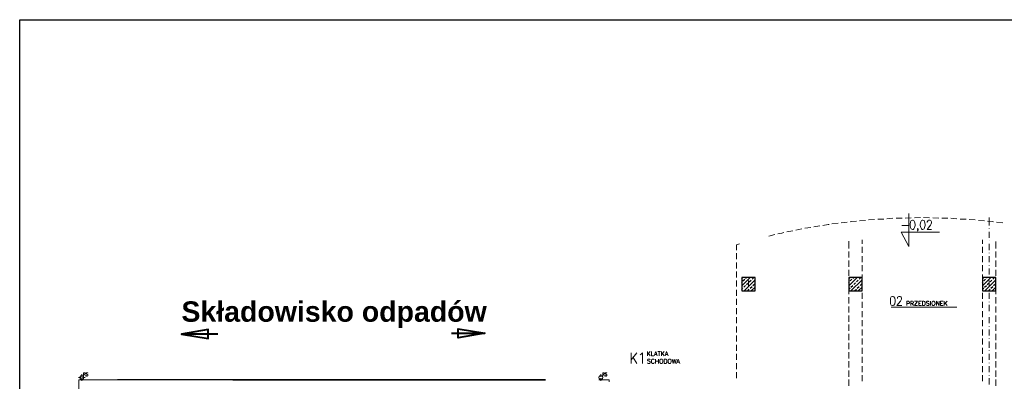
# Model space of a CAD drawing. Header units: millimetres. Extents: x 1 to 17496, y 1 to 30809.
# Tile 11 of 256: x 1774 to 5435, y 5857 to 7203. Entities that reach past the tile are written whole.
import ezdxf

# ---------------------------------------------------------------- set-up
doc = ezdxf.new("R2010")
doc.units = ezdxf.units.MM
for name, color, linetype in [('0_Przyz_Opisy oddziałów', 5, 'Continuous'), ('Opisy', 255, 'Continuous'), ('PDF _Geometria', 7, 'Continuous')]:
    doc.layers.add(name, color=color, linetype=linetype)
doc.layers.add('SSO_opis pomieszczeń', color=5, linetype='Continuous', lineweight=25)
doc.styles.add('arial', font='arialbd.ttf')

msp = doc.modelspace()

# ---------------------------------------------------------------- linework, layer by layer
at = {"layer": '0_Przyz_Opisy oddziałów', "lineweight": 40}
for points in [[(2511.1, 6032.3), (2375.5, 6032.3), (2474.9, 6015.5), (2474.9, 6049.2), (2375.5, 6032.3)], [(3379.3, 6035.8), (3503.4, 6035.8), (3404.1, 6018.9), (3404.1, 6052.6), (3503.4, 6035.8)]]:
    msp.add_lwpolyline(points, dxfattribs=at)
at = {"layer": 'Opisy', "lineweight": 18}
for points in [[(5019.4, 6172.8), (5015.2, 6171.1), (5012.7, 6166), (5011.9, 6158.5), (5011.9, 6153.4), (5012.7, 6145), (5015.2, 6139.9), (5019.4, 6138.3), (5022, 6138.3), (5025.3, 6139.9), (5027.9, 6145), (5029.5, 6153.4), (5029.5, 6158.5), (5027.9, 6166), (5025.3, 6171.1), (5022, 6172.8)], [(5131.5, 6138.3), (5131.5, 6155.1), (5136.5, 6155.1), (5138.2, 6154.3), (5139.9, 6152.6), (5140.7, 6150.9), (5141.6, 6148.4), (5141.6, 6145), (5140.7, 6142.5), (5139.9, 6140.8), (5138.2, 6139.1), (5136.5, 6138.3)], [(5170.2, 6155.1), (5169.4, 6154.3), (5167.7, 6152.6), (5166.8, 6150.9), (5166, 6148.4), (5166, 6145), (5166.8, 6142.5), (5167.7, 6140.8), (5169.4, 6139.1), (5170.2, 6138.3), (5173.6, 6138.3), (5174.4, 6139.1), (5176.1, 6140.8), (5176.9, 6142.5), (5177.8, 6145), (5177.8, 6148.4), (5176.9, 6150.9), (5176.1, 6152.6), (5174.4, 6154.3), (5173.6, 6155.1)], [(4158.7, 5939.5), (4157, 5938.6), (4155.3, 5937), (4154.5, 5936.1), (4154.5, 5926.9), (4155.3, 5925.2), (4157, 5923.5), (4158.7, 5922.6), (4161.2, 5922.6), (4162.9, 5923.5), (4164.6, 5925.2), (4164.6, 5926.9), (4165.4, 5929.4), (4165.4, 5933.6), (4164.6, 5936.1), (4164.6, 5937), (4162.9, 5938.6), (4161.2, 5939.5)], [(4170.5, 5922.6), (4170.5, 5939.5), (4175.5, 5939.5), (4178.1, 5938.6), (4179.7, 5937), (4180.6, 5936.1), (4180.6, 5926.9), (4179.7, 5925.2), (4178.1, 5923.5), (4175.5, 5922.6)], [(4189.9, 5939.5), (4188.2, 5938.6), (4186.5, 5937), (4185.6, 5936.1), (4185.6, 5926.9), (4186.5, 5925.2), (4188.2, 5923.5), (4189.9, 5922.6), (4192.4, 5922.6), (4194.1, 5923.5), (4195.7, 5925.2), (4195.7, 5926.9), (4196.6, 5929.4), (4196.6, 5933.6), (4195.7, 5936.1), (4195.7, 5937), (4194.1, 5938.6), (4192.4, 5939.5)]]:
    msp.add_lwpolyline(points, close=True, dxfattribs=at)
for points in [[(5038, 6164.4), (5038, 6166), (5038.8, 6169.4), (5040.5, 6171.1), (5043, 6172.8), (5048.1, 6172.8), (5050.6, 6171.1), (5051.4, 6169.4), (5053.1, 6166), (5053.1, 6162.7), (5051.4, 6160.2), (5048.9, 6155.1), (5036.3, 6138.3), (5054, 6138.3)], [(5072.5, 6138.3), (5072.5, 6155.1), (5079.2, 6155.1), (5080.9, 6154.3), (5081.8, 6153.4), (5082.6, 6151.7), (5082.6, 6149.2), (5081.8, 6147.5), (5080.9, 6146.7), (5072.5, 6146.7)], [(5087.7, 6138.3), (5087.7, 6155.1), (5094.4, 6155.1), (5096.9, 6154.3), (5096.9, 6153.4), (5097.8, 6151.7), (5097.8, 6150), (5096.9, 6148.4), (5096.9, 6147.5), (5094.4, 6146.7), (5087.7, 6146.7)], [(5112.1, 6138.3), (5102, 6138.3), (5112.1, 6155.1), (5102, 6155.1)], [(5127.2, 6138.3), (5117.1, 6138.3), (5117.1, 6155.1), (5127.2, 6155.1)], [(5155.9, 6152.6), (5154.2, 6154.3), (5152.5, 6155.1), (5149.1, 6155.1), (5147.5, 6154.3), (5145.8, 6152.6), (5145.8, 6150.9), (5146.6, 6149.2), (5147.5, 6148.4), (5148.3, 6147.5), (5153.4, 6146.7), (5154.2, 6145.8), (5155, 6145), (5155.9, 6143.3), (5155.9, 6140.8), (5154.2, 6139.1), (5152.5, 6138.3), (5149.1, 6138.3), (5147.5, 6139.1), (5145.8, 6140.8)], [(5160.9, 6155.1), (5160.9, 6138.3)], [(5182.8, 6138.3), (5182.8, 6155.1), (5192.9, 6138.3), (5192.9, 6155.1)], [(5208.1, 6138.3), (5198.8, 6138.3), (5198.8, 6155.1), (5208.1, 6155.1)], [(5212.3, 6155.1), (5212.3, 6138.3)], [(5222.4, 6155.1), (5212.3, 6144.1)], [(5258.6, 6133.2), (5015.2, 6133.2)], [(5092.7, 6146.7), (5097.8, 6138.3)], [(5117.1, 6146.7), (5123, 6146.7)], [(5198.8, 6146.7), (5204.7, 6146.7)], [(5215.7, 6147.5), (5222.4, 6138.3)], [(4108.2, 5968.1), (4108.2, 5951.3)], [(4118.3, 5968.1), (4108.2, 5956.3)], [(4123.3, 5968.1), (4123.3, 5951.3), (4132.6, 5951.3)], [(4133.4, 5951.3), (4139.3, 5968.1), (4145.2, 5951.3)], [(4146.9, 5968.1), (4157, 5968.1)], [(4152, 5968.1), (4152, 5951.3)], [(4160.4, 5968.1), (4160.4, 5951.3)], [(4170.5, 5968.1), (4160.4, 5956.3)], [(4173.8, 5951.3), (4179.7, 5968.1), (4185.6, 5951.3)], [(4047.5, 5962.2), (4047.5, 5922.6)], [(4068.6, 5962.2), (4047.5, 5936.1)], [(4055.1, 5945.4), (4068.6, 5922.6)], [(4082, 5954.6), (4085.4, 5957.2), (4089.6, 5962.2), (4089.6, 5922.6)], [(4118.3, 5937), (4117.4, 5938.6), (4114.9, 5939.5), (4112.4, 5939.5), (4109.8, 5938.6), (4108.2, 5937), (4108.2, 5936.1), (4109, 5934.4), (4109.8, 5933.6), (4111.5, 5932.8), (4115.7, 5931.1), (4117.4, 5930.2), (4118.3, 5929.4), (4118.3, 5925.2), (4117.4, 5923.5), (4114.9, 5922.6), (4112.4, 5922.6), (4109.8, 5923.5), (4108.2, 5925.2)], [(4112.4, 5960.5), (4118.3, 5951.3)], [(4133.4, 5936.1), (4133.4, 5937), (4131.7, 5938.6), (4130.1, 5939.5), (4127.5, 5939.5), (4125.8, 5938.6), (4124.2, 5937), (4123.3, 5936.1), (4123.3, 5926.9), (4124.2, 5925.2), (4125.8, 5923.5), (4127.5, 5922.6), (4130.1, 5922.6), (4131.7, 5923.5), (4133.4, 5925.2), (4133.4, 5926.9)], [(4135.9, 5956.3), (4143.5, 5956.3)], [(4138.5, 5939.5), (4138.5, 5922.6)], [(4138.5, 5931.9), (4149.4, 5931.9)], [(4149.4, 5939.5), (4149.4, 5922.6)], [(4164.6, 5960.5), (4170.5, 5951.3)], [(4175.5, 5956.3), (4183.1, 5956.3)], [(4200.8, 5939.5), (4204.2, 5922.6), (4207.5, 5939.5), (4211.7, 5922.6), (4215.1, 5939.5)], [(4216.8, 5922.6), (4222.7, 5939.5), (4228.6, 5922.6)], [(4219.3, 5928.5), (4226.9, 5928.5)]]:
    msp.add_lwpolyline(points, dxfattribs=at)
at = {"layer": 'PDF _Geometria'}
msp.add_lwpolyline([(1774.1, 7203), (13925.2, 7203), (13925.2, 3200.2), (1774.1, 3200.2)], close=True, dxfattribs=at)
at = {"layer": 'PDF _Geometria', "lineweight": 18}
for points in [[(5194.6, 6412), (5052.3, 6412), (5080.9, 6358.1), (5080.9, 6481)], [(4817.3, 6444.8), (4794.6, 6442.3)], [(4851, 6449), (4829.1, 6446.5)], [(4885.5, 6453.2), (4867, 6451.6), (4862.8, 6450.7)], [(4919.2, 6455.8), (4896.5, 6454.1)], [(4952.9, 6459.1), (4930.2, 6457.5)], [(4987.4, 6460.8), (4964.7, 6460)], [(5021.1, 6463.4), (4998.4, 6461.7)], [(5055.7, 6464.2), (5041.3, 6464.2), (5032.9, 6463.4)], [(5089.3, 6465), (5066.6, 6464.2)], [(5123.9, 6465.9), (5101.1, 6465)], [(5157.6, 6465), (5134.8, 6465.9)], [(5149.1, 6448.2), (5149.1, 6449.9), (5150.8, 6453.2), (5151.7, 6454.9), (5154.2, 6456.6), (5159.3, 6456.6), (5161.8, 6454.9), (5163.5, 6453.2), (5164.3, 6449.9), (5164.3, 6446.5), (5163.5, 6443.1), (5160.9, 6438.1), (5148.3, 6422.1), (5165.1, 6422.1)], [(5192.1, 6464.2), (5169.4, 6465)], [(5225.8, 6463.4), (5216.5, 6464.2), (5203, 6464.2)], [(5259.5, 6461.7), (5236.7, 6463.4)], [(5294, 6460), (5271.3, 6460.8)], [(5327.7, 6457.5), (5305, 6459.1)], [(5362.2, 6454.1), (5339.5, 6455.8)], [(5395.9, 6450.7), (5390.9, 6451.6), (5373.2, 6453.2)], [(5379.1, 6436.4), (5379.1, 6465.9)], [(5429.6, 6446.5), (5406.9, 6449)], [(4616, 6410.3), (4608.4, 6408.6), (4593.3, 6405.2)], [(4648.9, 6417), (4627, 6412.8)], [(4682.6, 6423.8), (4660.7, 6419.6)], [(4716.2, 6429.7), (4694.3, 6426.3), (4693.5, 6426.3)], [(4749.9, 6435.6), (4727.2, 6431.3)], [(4783.6, 6440.6), (4780.2, 6440.6), (4760.9, 6437.2)], [(5054.8, 6436.4), (5077.6, 6436.4)], [(5114.6, 6423.8), (5112.9, 6422.1), (5112.1, 6423.8), (5112.9, 6425.5), (5114.6, 6423.8), (5114.6, 6420.4), (5112.9, 6417), (5112.1, 6415.3)], [(5379.1, 6424.6), (5379.1, 6425.5)], [(5379.1, 6390.9), (5379.1, 6413.7)], [(4582.3, 6402.7), (4560.4, 6396.8)], [(4856.9, 6378.3), (4856.9, 6351.3)], [(4906.6, 6383.3), (4906.6, 6368.2)], [(5353.8, 6368.2), (5353.8, 6383.3)], [(5379.1, 6379.1), (5379.1, 6380)], [(5404.3, 6351.3), (5404.3, 6377.4)], [(4450.9, 6368.2), (4439.1, 6364.8), (4439.1, 6344.6)], [(4856.9, 6340.4), (4856.9, 6317.6)], [(4906.6, 6357.2), (4906.6, 6334.5)], [(5353.8, 6334.5), (5353.8, 6357.2)], [(5379.1, 6345.4), (5379.1, 6368.2)], [(5379.1, 6333.6), (5379.1, 6334.5)], [(5404.3, 6317.6), (5404.3, 6340.4)], [(4439.1, 6333.6), (4439.1, 6310.9)], [(4439.1, 6299.1), (4439.1, 6276.4)], [(4856.9, 6305.9), (4856.9, 6283.1)], [(4906.6, 6322.7), (4906.6, 6300)], [(5353.8, 6300), (5353.8, 6322.7)], [(5379.1, 6300), (5379.1, 6322.7)], [(5404.3, 6283.1), (5404.3, 6305.9)], [(4439.1, 6265.4), (4439.1, 6242.7)], [(4856.9, 6272.2), (4856.9, 6249.4)], [(4906.6, 6289), (4906.6, 6266.3)], [(5353.8, 6266.3), (5353.8, 6289)], [(5379.1, 6288.2), (5379.1, 6289)], [(5379.1, 6254.5), (5379.1, 6277.2)], [(5404.3, 6249.4), (5404.3, 6272.2)], [(4439.1, 6231.7), (4439.1, 6209)], [(4483.8, 6242.7), (4483.8, 6243.5)], [(4483.8, 6209), (4483.8, 6231.7)], [(4856.9, 6237.6), (4856.9, 6214.9)], [(4906.6, 6254.5), (4906.6, 6231.7)], [(5353.8, 6231.7), (5353.8, 6254.5)], [(5379.1, 6242.7), (5379.1, 6243.5)], [(5379.1, 6209), (5379.1, 6231.7)], [(5404.3, 6214.9), (5404.3, 6237.6)], [(4439.1, 6197.2), (4439.1, 6174.5)], [(4483.8, 6197.2), (4483.8, 6198.1)], [(4856.9, 6203.9), (4856.9, 6181.2)], [(4906.6, 6220.8), (4906.6, 6198.1)], [(5353.8, 6198.1), (5353.8, 6220.8)], [(5379.1, 6197.2), (5379.1, 6198.1)], [(5404.3, 6181.2), (5404.3, 6203.9)], [(4439.1, 6163.5), (4439.1, 6140.8)], [(4856.9, 6169.4), (4856.9, 6146.7)], [(4906.6, 6186.3), (4906.6, 6163.5)], [(4906.6, 6152.6), (4906.6, 6129.8)], [(5353.8, 6163.5), (5353.8, 6186.3)], [(5353.8, 6129.8), (5353.8, 6152.6)], [(5379.1, 6163.5), (5379.1, 6186.3)], [(5379.1, 6151.7), (5379.1, 6152.6)], [(5404.3, 6146.7), (5404.3, 6169.4)], [(4439.1, 6129), (4439.1, 6106.2)], [(4856.9, 6135.7), (4856.9, 6113)], [(4906.6, 6118), (4906.6, 6095.3)], [(5353.8, 6095.3), (5353.8, 6118)], [(5379.1, 6118), (5379.1, 6140.8)], [(5404.3, 6113), (5404.3, 6135.7)], [(4439.1, 6095.3), (4439.1, 6072.6)], [(4856.9, 6101.2), (4856.9, 6078.5)], [(4906.6, 6084.4), (4906.6, 6061.6)], [(5353.8, 6061.6), (5353.8, 6084.4)], [(5379.1, 6106.2), (5379.1, 6107.1)], [(5379.1, 6072.6), (5379.1, 6095.3)], [(5404.3, 6078.5), (5404.3, 6101.2)], [(4439.1, 6060.8), (4439.1, 6038)], [(4856.9, 6067.5), (4856.9, 6044.8)], [(4906.6, 6049.8), (4906.6, 6027.1)], [(5353.8, 6027.1), (5353.8, 6049.8)], [(5379.1, 6060.8), (5379.1, 6061.6)], [(5379.1, 6027.1), (5379.1, 6049.8)], [(5404.3, 6044.8), (5404.3, 6067.5)], [(4439.1, 6027.1), (4439.1, 6004.3)], [(4856.9, 6033), (4856.9, 6010.2)], [(4906.6, 6016.1), (4906.6, 5993.4)], [(5353.8, 5993.4), (5353.8, 6016.1)], [(5379.1, 6015.3), (5379.1, 6016.1)], [(5404.3, 6010.2), (5404.3, 6033)], [(4439.1, 5992.5), (4439.1, 5969.8)], [(4856.9, 5999.3), (4856.9, 5976.5)], [(4906.6, 5981.6), (4906.6, 5958.9)], [(5353.8, 5958.9), (5353.8, 5981.6)], [(5379.1, 5981.6), (5379.1, 6004.3)], [(5379.1, 5969.8), (5379.1, 5970.7)], [(5404.3, 5976.5), (5404.3, 5999.3)], [(4439.1, 5958.9), (4439.1, 5936.1)], [(4856.9, 5964.8), (4856.9, 5942)], [(4906.6, 5947.9), (4906.6, 5925.2)], [(5353.8, 5925.2), (5353.8, 5947.9)], [(5379.1, 5936.1), (5379.1, 5958.9)], [(5404.3, 5942), (5404.3, 5964.8)], [(4439.1, 5924.3), (4439.1, 5901.6)], [(4856.9, 5931.1), (4856.9, 5908.3)], [(4856.9, 5896.5), (4856.9, 5873.8)], [(4906.6, 5913.4), (4906.6, 5890.6)], [(5353.8, 5890.6), (5353.8, 5913.4)], [(5379.1, 5924.3), (5379.1, 5925.2)], [(5379.1, 5890.6), (5379.1, 5913.4)], [(5404.3, 5908.3), (5404.3, 5931.1)], [(5404.3, 5873.8), (5404.3, 5896.5)], [(1992.5, 5870.4), (2002.6, 5870.4)], [(2137.4, 5862), (1994.2, 5862), (1994.2, 5624.5)], [(2005.1, 5873.8), (2005.1, 5883.1)], [(2005.1, 5857.8), (2005.1, 5867.9)], [(2007.6, 5870.4), (2017.8, 5870.4)], [(2011.9, 5876.3), (2011.9, 5888.1), (2017.8, 5888.1), (2017.8, 5887.3), (2018.6, 5886.4), (2018.6, 5884.7), (2017.8, 5883.9), (2017.8, 5883.1), (2011.9, 5883.1)], [(2015.2, 5883.1), (2018.6, 5876.3)], [(2027.9, 5886.4), (2027, 5888.1), (2022, 5888.1), (2021.1, 5886.4), (2021.1, 5885.6), (2022, 5884.7), (2022, 5883.9), (2022.8, 5883.1), (2026.2, 5882.2), (2027, 5881.4), (2027.9, 5879.7), (2027.9, 5878), (2027, 5877.2), (2025.3, 5876.3), (2023.7, 5876.3), (2022, 5877.2), (2021.1, 5878)], [(3927.9, 5862), (3966.7, 5862), (3966.7, 5854.4)], [(3935.5, 5873.8), (3935.5, 5883.1)], [(3935.5, 5857.8), (3935.5, 5867.9)], [(3942.2, 5876.3), (3942.2, 5888.1), (3948.1, 5888.1), (3948.1, 5887.3), (3949, 5886.4), (3949, 5884.7), (3948.1, 5883.9), (3948.1, 5883.1), (3942.2, 5883.1)], [(3945.6, 5883.1), (3949, 5876.3)], [(3957.4, 5886.4), (3956.6, 5888.1), (3952.3, 5888.1), (3951.5, 5886.4), (3951.5, 5884.7), (3952.3, 5883.9), (3953.2, 5883.1), (3955.7, 5882.2), (3956.6, 5881.4), (3957.4, 5881.4), (3957.4, 5878), (3956.6, 5877.2), (3955.7, 5876.3), (3954, 5876.3), (3952.3, 5877.2), (3951.5, 5878)], [(4439.1, 5890.6), (4439.1, 5867.9)], [(4856.9, 5862.8), (4856.9, 5840.1)], [(4906.6, 5879.7), (4906.6, 5857)], [(5353.8, 5857), (5353.8, 5879.7)], [(5379.1, 5878.8), (5379.1, 5879.7)], [(5379.1, 5845.2), (5379.1, 5867.9)], [(5404.3, 5840.1), (5404.3, 5862.8)]]:
    msp.add_lwpolyline(points, dxfattribs=at)
for points in [[(5093.6, 6456.6), (5089.3, 6454.9), (5086.8, 6449.9), (5086, 6441.5), (5086, 6436.4), (5086.8, 6428.8), (5089.3, 6423.8), (5093.6, 6422.1), (5096.1, 6422.1), (5099.5, 6423.8), (5102, 6428.8), (5103.7, 6436.4), (5103.7, 6441.5), (5102, 6449.9), (5099.5, 6454.9), (5096.1, 6456.6)], [(5130.6, 6456.6), (5127.2, 6454.9), (5124.7, 6449.9), (5123, 6441.5), (5123, 6436.4), (5124.7, 6428.8), (5127.2, 6423.8), (5130.6, 6422.1), (5133.1, 6422.1), (5137.4, 6423.8), (5139, 6428.8), (5140.7, 6436.4), (5140.7, 6441.5), (5139, 6449.9), (5137.4, 6454.9), (5133.1, 6456.6)], [(2012.7, 5870.4), (2011.9, 5874.6), (2008.5, 5877.2), (2005.1, 5878), (2001.8, 5877.2), (1998.4, 5874.6), (1997.5, 5870.4), (1998.4, 5867.1), (2001.8, 5864.5), (2005.1, 5862.8), (2008.5, 5864.5), (2011.9, 5867.1)], [(3943.1, 5870.4), (3941.4, 5874.6), (3938.9, 5877.2), (3935.5, 5878), (3931.3, 5877.2), (3928.8, 5874.6), (3927.9, 5870.4), (3928.8, 5867.1), (3931.3, 5864.5), (3935.5, 5862.8), (3938.9, 5864.5), (3941.4, 5867.1)]]:
    msp.add_lwpolyline(points, close=True, dxfattribs=at)
at = {"layer": 'PDF _Geometria', "lineweight": 25}
for points in [[(4459.4, 6238.5), (4463.6, 6242.7)], [(4459.4, 6211.5), (4490.5, 6242.7)], [(4459.4, 6225), (4461, 6226.7)], [(4463.6, 6230.1), (4470.3, 6236.8)], [(4467.8, 6193), (4509.1, 6234.3)], [(4473.7, 6240.2), (4477, 6242.7)], [(4487.2, 6226.7), (4493.9, 6233.4)], [(4497.3, 6236.8), (4504, 6242.7)], [(4856.9, 6238.5), (4861.9, 6242.7)], [(4856.9, 6211.5), (4888.1, 6242.7)], [(4856.9, 6225), (4858.6, 6226.7)], [(4861.9, 6230.1), (4868.7, 6236.8)], [(4865.3, 6193), (4906.6, 6234.3)], [(4872.1, 6240.2), (4875.4, 6242.7)], [(4885.5, 6226.7), (4892.3, 6233.4)], [(4895.6, 6236.8), (4901.5, 6242.7)], [(5353.8, 6238.5), (5358.9, 6242.7)], [(5353.8, 6211.5), (5385.8, 6242.7)], [(5353.8, 6225), (5355.5, 6226.7)], [(5358.9, 6230.1), (5365.6, 6236.8)], [(5363.1, 6193), (5404.3, 6234.3)], [(5369, 6240.2), (5372.3, 6242.7)], [(5382.4, 6226.7), (5389.2, 6233.4)], [(5392.5, 6236.8), (5399.3, 6242.7)], [(4459.4, 6198.1), (4463.6, 6203.1)], [(4466.9, 6206.5), (4473.7, 6213.2)], [(4477, 6216.6), (4483.8, 6223.3)], [(4481.3, 6193), (4487.2, 6199.7)], [(4490.5, 6203.1), (4497.3, 6209.8)], [(4494.7, 6193), (4509.1, 6207.3)], [(4500.6, 6213.2), (4507.4, 6219.9)], [(4507.4, 6193), (4509.1, 6193.8)], [(4856.9, 6198.1), (4861.9, 6203.1)], [(4865.3, 6206.5), (4872.1, 6213.2)], [(4875.4, 6216.6), (4882.2, 6223.3)], [(4878.8, 6193), (4885.5, 6199.7)], [(4888.9, 6203.1), (4895.6, 6209.8)], [(4892.3, 6193), (4906.6, 6207.3)], [(4899, 6213.2), (4905.7, 6219.9)], [(4905.7, 6193), (4906.6, 6193.8)], [(5353.8, 6198.1), (5358.9, 6203.1)], [(5362.2, 6206.5), (5369, 6213.2)], [(5372.3, 6216.6), (5379.1, 6223.3)], [(5376.5, 6193), (5382.4, 6199.7)], [(5385.8, 6203.1), (5392.5, 6209.8)], [(5390, 6193), (5404.3, 6207.3)], [(5395.9, 6213.2), (5402.7, 6219.9)], [(5402.7, 6193), (5404.3, 6193.8)], [(2566.1, 5862), (3729.2, 5862), (3529.5, 5862), (3330.8, 5862), (3132, 5862), (2933.3, 5862), (2734.5, 5862), (2534.9, 5862), (2336.1, 5862), (2137.4, 5862)]]:
    msp.add_lwpolyline(points, dxfattribs=at)
for points in [[(4509.1, 6193), (4509.1, 6242.7), (4459.4, 6242.7), (4459.4, 6193)], [(4906.6, 6193), (4906.6, 6242.7), (4856.9, 6242.7), (4856.9, 6193)], [(5404.3, 6193), (5404.3, 6242.7), (5353.8, 6242.7), (5353.8, 6193)]]:
    msp.add_lwpolyline(points, close=True, dxfattribs=at)

# ---------------------------------------------------------------- texts
at = {"layer": 'SSO_opis pomieszczeń', "insert": (2375.5, 6154.2), "char_height": 75.8, "width": 1532.002, "attachment_point": 1, "style": 'arial'}
msp.add_mtext('Składowisko odpadów', dxfattribs=at)

doc.saveas('drawing.dxf')
